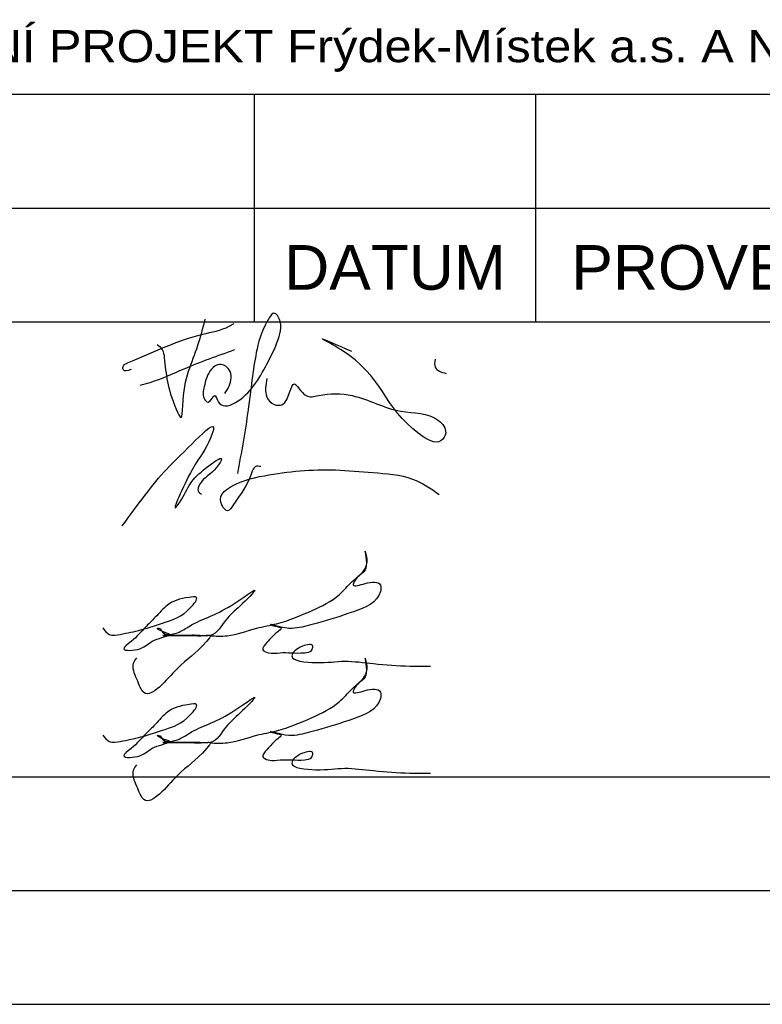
# Paper-space layout 'Layout1' of a CAD drawing. Extents: x -2 to 1033, y -36 to 596.
# Tile 58 of 86: x 735 to 777, y 46 to 101. Entities that reach past the tile are written whole.
import ezdxf
from ezdxf.enums import TextEntityAlignment as Align

# ---------------------------------------------------------------- set-up
doc = ezdxf.new("R2010")
doc.units = 0
doc.layers.add('RAZITKO_HP', color=222, linetype='CONTINUOUS')
doc.styles.add('RAZITKO_HP_ARIAL', font='arial.ttf')

# ---------------------------------------------------------------- blocks, each defined once
blk = doc.blocks.new('text_HP')
at = {"layer": 'RAZITKO_HP', "lineweight": 25}
blk.add_line((-177, 94.25), (-5, 94.25), dxfattribs=at)
at = {"layer": 'RAZITKO_HP', "lineweight": 18, "style": 'RAZITKO_HP_ARIAL', "width": 1.085}
blk.add_text('"DOKUMENTACE JE DUŠEVNÍM MAJETKEM FIRMY HUTNÍ PROJEKT Frýdek-Místek a.s. A NESMÍ BÝT POUŽITA BEZ JEJÍHO VĚDOMÍ."', height=1.8, dxfattribs=at).set_placement((-177, 96.05))
blk = doc.blocks.new('A$C6708c527')
at = {"layer": 'RAZITKO_HP', "lineweight": 25}
for p, q in [((-92.5, 90.875), (-92.5, 97.25)), ((-76.75, 90.875), (-76.75, 97.25)), ((-180, 90.875), (-8, 90.875)), ((-92.5, 84.5), (-92.5, 90.875)), ((-76.75, 84.5), (-76.75, 90.875)), ((-180, 84.5), (-63, 84.5)), ((-180, 59), (-63, 59)), ((-180, 52.625), (-63, 52.625)), ((-180, 46.25), (-63, 46.25))]:
    blk.add_line(p, q, dxfattribs=at)
at = {"layer": 'RAZITKO_HP'}
for points in [[(-94.161, 80.479), (-93.921, 80.895), (-93.921, 81.811), (-94.445, 82.113), (-94.906, 81.847), (-95.315, 80.851), (-95.315, 80.215), (-95.098, 79.999), (-94.726, 80.371), (-94.511, 79.998), (-94.152, 79.791), (-93.561, 79.975), (-91.807, 82.123), (-91.17, 83.515), (-91.17, 84.788), (-91.356, 84.974), (-91.765, 84.565), (-92.396, 82.783), (-92.852, 79.567), (-93.453, 75.997)], [(-97.94, 83.221), (-97.662, 82.944), (-97.55, 82.502), (-96.883, 79.612), (-96.61, 79.139), (-96.516, 79.799), (-95.662, 83.184), (-95.252, 84.654)], [(-99.397, 81.819), (-99.851, 81.819), (-99.851, 81.993), (-99.799, 82.083), (-99.6, 82.199), (-95.392, 83.807), (-93.916, 84.249), (-93.642, 84.407)], [(-91.797, 81.323), (-91.797, 80.28), (-91.391, 79.874), (-90.927, 79.874), (-90.265, 81.02), (-89.607, 80.362), (-88.916, 80.362), (-87.021, 80.362), (-84.295, 79.488), (-82.188, 78.967), (-81.79, 78.278), (-82.039, 77.847), (-83.27, 78.213), (-87.64, 82.927), (-88.688, 83.532), (-87.06, 82.849)], [(-98.906, 80.947), (-98.347, 81.103), (-96.432, 81.871), (-93.597, 82.939)], [(-82.381, 82.405), (-82.381, 81.961), (-81.758, 81.601)], [(-99.903, 73.059), (-97.426, 76.232), (-95.989, 77.669), (-94.79, 78.573), (-94.936, 78.028), (-95.989, 76.204), (-96.856, 74.148), (-96.68, 74.397), (-96.081, 75.435), (-95.19, 76.326), (-94.341, 76.816), (-94.616, 76.34), (-95.568, 75.387), (-95.658, 75.018), (-95.469, 74.838)], [(-92.138, 76.385), (-92.446, 76.385), (-92.661, 76.012), (-93.703, 74.208), (-94.001, 73.91), (-94.335, 74.244), (-94.335, 74.819), (-94.034, 75.12), (-91.937, 75.876), (-87.959, 76.197), (-85.87, 76.05), (-83.647, 75.689), (-82.157, 74.829)], [(-94.983, 66.906), (-94.026, 66.906), (-92.367, 67.328), (-91.256, 67.58), (-89.273, 68.325), (-87.755, 69.202), (-87.02, 69.937), (-86.331, 70.626), (-86.194, 71.192), (-86.295, 71.649), (-86.265, 70.675), (-86.686, 70.225), (-86.964, 69.743), (-86.305, 69.832), (-85.447, 69.743), (-85.447, 69.394), (-86.944, 68.254), (-88.977, 67.61), (-90.102, 67.343), (-90.777, 67.343), (-91.592, 67.526), (-91.339, 67.441), (-90.998, 67.329), (-91.197, 67.13), (-91.808, 66.519), (-92.035, 66.125), (-91.732, 65.95), (-91.058, 65.95), (-90.439, 65.95), (-89.68, 65.95), (-89.309, 66.088), (-89.23, 66.318), (-89.806, 66.318), (-90.406, 65.772), (-89.063, 65.398), (-87.444, 65.477), (-85.823, 65.345), (-83.802, 65.208), (-82.649, 65.208)], [(-100.992, 67.34), (-100.635, 66.984), (-100.015, 66.984), (-98.853, 67.239), (-97.495, 67.659), (-96.098, 68.465), (-95.757, 69.056), (-96.164, 69.056), (-97.369, 68.624), (-98.054, 67.938), (-98.621, 67.371), (-99.405, 66.587), (-99.811, 66.181), (-98.923, 66.181), (-98.1, 66.656), (-97.266, 66.977), (-97.73, 67.175), (-97.92, 67.322), (-97.859, 67.322), (-97.642, 67.105), (-97.046, 67.008), (-96.724, 67.105), (-96.157, 67.433), (-93.763, 68.624), (-92.48, 69.447), (-93.296, 68.586), (-94.095, 67.788), (-94.963, 66.92), (-95.562, 66.92), (-96.36, 66.92), (-96.962, 66.92), (-97.635, 66.92), (-96.752, 66.92), (-96.01, 66.92), (-95.296, 66.92), (-94.988, 66.92), (-95.173, 66.599), (-96.829, 65.058), (-98.685, 63.722), (-99.084, 64.464), (-99.273, 65.364), (-99.094, 65.675)], [(-94.983, 60.906), (-94.026, 60.906), (-92.367, 61.328), (-91.256, 61.58), (-89.273, 62.325), (-87.755, 63.202), (-87.02, 63.937), (-86.331, 64.626), (-86.194, 65.192), (-86.295, 65.649), (-86.265, 64.675), (-86.686, 64.225), (-86.964, 63.743), (-86.305, 63.832), (-85.447, 63.743), (-85.447, 63.394), (-86.944, 62.254), (-88.977, 61.61), (-90.102, 61.343), (-90.777, 61.343), (-91.592, 61.526), (-91.339, 61.441), (-90.998, 61.329), (-91.197, 61.13), (-91.808, 60.519), (-92.035, 60.125), (-91.732, 59.95), (-91.058, 59.95), (-90.439, 59.95), (-89.68, 59.95), (-89.309, 60.088), (-89.23, 60.318), (-89.806, 60.318), (-90.406, 59.772), (-89.063, 59.398), (-87.444, 59.477), (-85.823, 59.345), (-83.802, 59.208), (-82.649, 59.208)], [(-100.992, 61.34), (-100.635, 60.984), (-100.015, 60.984), (-98.853, 61.239), (-97.495, 61.659), (-96.098, 62.465), (-95.757, 63.056), (-96.164, 63.056), (-97.369, 62.624), (-98.054, 61.938), (-98.621, 61.371), (-99.405, 60.587), (-99.811, 60.181), (-98.923, 60.181), (-98.1, 60.656), (-97.266, 60.977), (-97.73, 61.175), (-97.92, 61.322), (-97.859, 61.322), (-97.642, 61.105), (-97.046, 61.008), (-96.724, 61.105), (-96.157, 61.433), (-93.763, 62.624), (-92.48, 63.447), (-93.296, 62.586), (-94.095, 61.788), (-94.963, 60.92), (-95.562, 60.92), (-96.36, 60.92), (-96.962, 60.92), (-97.635, 60.92), (-96.752, 60.92), (-96.01, 60.92), (-95.296, 60.92), (-94.988, 60.92), (-95.173, 60.599), (-96.829, 59.058), (-98.685, 57.722), (-99.084, 58.464), (-99.273, 59.364), (-99.094, 59.675)]]:
    blk.add_spline(points, degree=3, dxfattribs=at)
blk.add_blockref('text_HP', (-3, 3), dxfattribs=at)
at = {"layer": 'RAZITKO_HP', "lineweight": 25, "style": 'RAZITKO_HP_ARIAL'}
blk.add_text('PROVEDL', height=2.5, dxfattribs=at).set_placement((-74.75, 86.3))
blk.add_text('DATUM', height=2.5, dxfattribs=at).set_placement((-84.625, 86.3), align=Align.CENTER)

psp = doc.layouts.get("Layout1")

# ---------------------------------------------------------------- block references
at = {"layer": 'RAZITKO_HP'}
psp.add_blockref('A$C6708c527', (841, 0), dxfattribs=at)

doc.saveas('drawing.dxf')
